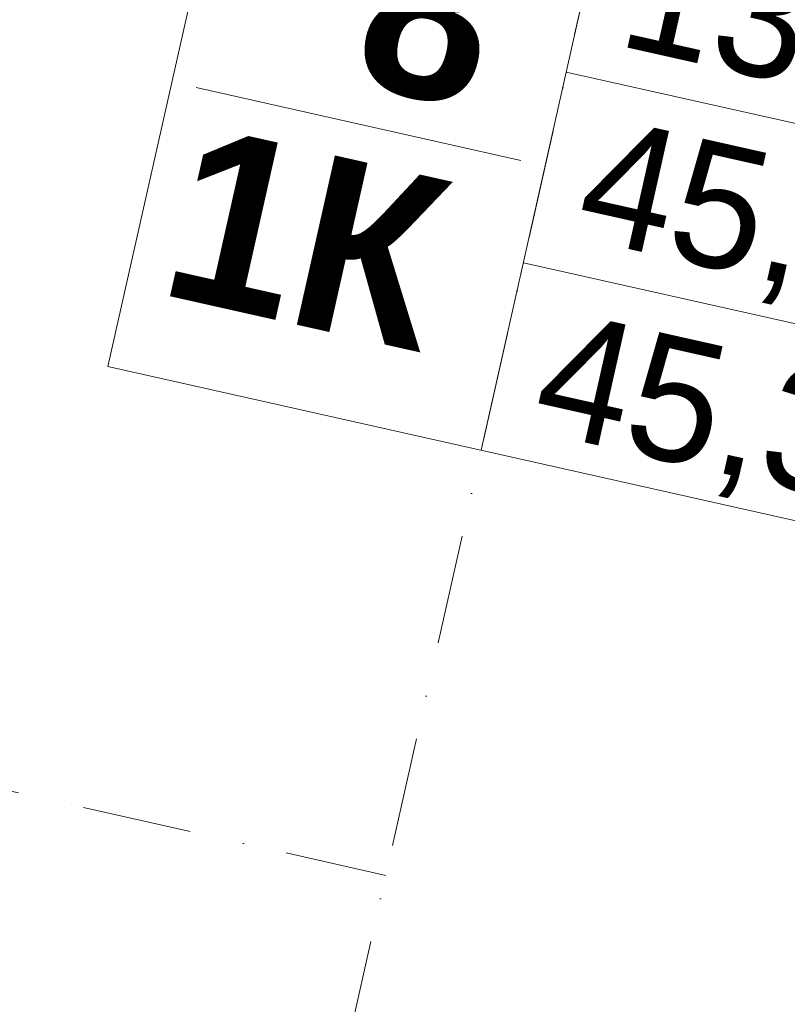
# Model space of a CAD drawing. Header units: millimetres. Extents: x -7213913 to -6935167, y 6129472 to 6353524.
# Tile 184 of 191: x -7185834 to -7183358, y 6165945 to 6169122. Entities that reach past the tile are written whole.
import ezdxf
from ezdxf.enums import TextEntityAlignment as Align

# ---------------------------------------------------------------- set-up
doc = ezdxf.new("R2010")
doc.units = ezdxf.units.MM
doc.header["$MEASUREMENT"] = 0
doc.linetypes.add('Штрихпунктирная', pattern=[670.277762, 352.777767, -176.388884, 0, -141.111112])
doc.layers.add('S - квартира_маркер.АР', color=7, linetype='Continuous')
doc.layers.add('АР-Чертеж-Оси_Осевые размеры.АР', color=7, linetype='Continuous')
doc.layers.add('S - квартира_маркер.АР_Ном._пера__1', color=7, linetype='Continuous', lineweight=0)
doc.layers.add('АР-Чертеж-Оси_Осевые размеры.АР_Ном._пера__120', color=7, linetype='Continuous', lineweight=0)
doc.styles.add('РЎР“Р•РќР•Р\xa0Р\x98Р\xa0_РЎРўР\x98Р›Р¬_5', font='GOTHIC.TTF')
doc.styles.add('РЎР“Р•РќР•Р\xa0Р\x98Р\xa0_РЎРўР\x98Р›Р¬_6', font='GOTHICB.TTF')

# ---------------------------------------------------------------- blocks, each defined once
blk = doc.blocks.new('labelLabPP_FlatE34FrameRed3d[53]_1', base_point=(-7185185.6, 6169257.7))
at = {"layer": 'S - квартира_маркер.АР_Ном._пера__1', "color": 7, "linetype": 'Continuous', "lineweight": 0}
for p, q in [((-7185137.2, 6169838.2), (-7185549.5, 6168002.7)), ((-7185137.2, 6169838.2), (-7182461.5, 6169237.2)), ((-7183933, 6169567.7), (-7184345.2, 6167732.2)), ((-7182461.5, 6169237.2), (-7182873.7, 6167401.7)), ((-7184071.1, 6168952.7), (-7182599.6, 6168622.2)), ((-7185265.3, 6168902.9), (-7184217.2, 6168667.5)), ((-7184209.2, 6168337.7), (-7182737.7, 6168007.2)), ((-7185549.5, 6168002.7), (-7182873.7, 6167401.7))]:
    blk.add_line(p, q, dxfattribs=at)
at = {"layer": 'S - квартира_маркер.АР_Ном._пера__1', "color": 7, "lineweight": 0}
for tag, height, style, p in [('TS_FLATNUMBER', 560, 'РЎР“Р•РќР•Р\xa0Р\x98Р\xa0_РЎРўР\x98Р›Р¬_6', (-7184103.3, 6169056.5)), ('TS_POSTFIXNUMROOMS', 560, 'РЎР“Р•РќР•Р\xa0Р\x98Р\xa0_РЎРўР\x98Р›Р¬_6', (-7184278.6, 6168275.9)), ('TS_LIVING_ROOM_AREA', 400, 'РЎР“Р•РќР•Р\xa0Р\x98Р\xa0_РЎРўР\x98Р›Р¬_5', (-7182563.1, 6168942.6)), ('TS_WITHOUTBALK', 400, 'РЎР“Р•РќР•Р\xa0Р\x98Р\xa0_РЎРўР\x98Р›Р¬_5', (-7182701.8, 6168324.6)), ('TS_ALLSQUARE', 400, 'РЎР“Р•РќР•Р\xa0Р\x98Р\xa0_РЎРўР\x98Р›Р¬_5', (-7182842.1, 6167700.2))]:
    blk.add_attdef(tag, text='', height=height, rotation=347.3417, dxfattribs=dict(at, style=style)).set_placement(p, align=Align.MIDDLE_RIGHT)
blk = doc.blocks.new('Стандартный Маркер Сетки[123]_1', base_point=(-7210705, 6172211.8))
at = {"layer": 'АР-Чертеж-Оси_Осевые размеры.АР_Ном._пера__120', "color": 7, "linetype": 'Штрихпунктирная', "lineweight": 0}
for p, q in [((-7209729.3, 6171992.7), (-7185628.8, 6166579.8)), ((-7185628.8, 6166579.8), (-7184653.1, 6166360.7))]:
    blk.add_line(p, q, dxfattribs=at)
at = {"layer": 'АР-Чертеж-Оси_Осевые размеры.АР_Ном._пера__120', "color": 7, "lineweight": 0, "style": 'РЎР“Р•РќР•Р\xa0Р\x98Р\xa0_РЎРўР\x98Р›Р¬_5'}
blk.add_attdef('AC_MarkerText_1', text='', height=350, rotation=347.3417, dxfattribs=at).set_placement((-7211122.9, 6172502.4), align=Align.TOP_CENTER)
blk = doc.blocks.new('Стандартный Маркер Сетки[190]_1', base_point=(-7210705, 6172211.8))
at = {"layer": 'АР-Чертеж-Оси_Осевые размеры.АР_Ном._пера__120', "color": 7, "linetype": 'Штрихпунктирная', "lineweight": 0}
for p, q in [((-7209729.3, 6171992.7), (-7185628.8, 6166579.8)), ((-7185628.8, 6166579.8), (-7184653.1, 6166360.7))]:
    blk.add_line(p, q, dxfattribs=at)
at = {"layer": 'АР-Чертеж-Оси_Осевые размеры.АР_Ном._пера__120', "color": 7, "lineweight": 0, "style": 'РЎР“Р•РќР•Р\xa0Р\x98Р\xa0_РЎРўР\x98Р›Р¬_5'}
blk.add_attdef('AC_MarkerText_1', text='', height=350, rotation=347.3417, dxfattribs=at).set_placement((-7211122.9, 6172502.4), align=Align.TOP_CENTER)
blk = doc.blocks.new('Стандартный Маркер Сетки[200]_1', base_point=(-7177283.5, 6199173.2))
at = {"layer": 'АР-Чертеж-Оси_Осевые размеры.АР_Ном._пера__120', "color": 7, "linetype": 'Штрихпунктирная', "lineweight": 0}
blk.add_line((-7177502.7, 6198197.5), (-7192274.7, 6132425.5), dxfattribs=at)
at = {"layer": 'АР-Чертеж-Оси_Осевые размеры.АР_Ном._пера__120', "color": 7, "lineweight": 0, "style": 'РЎР“Р•РќР•Р\xa0Р\x98Р\xa0_РЎРўР\x98Р›Р¬_5'}
blk.add_attdef('AC_MarkerText_1', text='', height=350, rotation=347.3417, dxfattribs=at).set_placement((-7192533.5, 6131143.1), align=Align.TOP_CENTER)

msp = doc.modelspace()

# ---------------------------------------------------------------- block references
at = {"layer": 'S - квартира_маркер.АР', "color": 104, "linetype": 'Continuous', "lineweight": 15, "true_color": 0x029e21}
msp.add_blockref('labelLabPP_FlatE34FrameRed3d[53]_1', (-7185185.6, 6169257.7), dxfattribs=at).add_auto_attribs({'TS_POSTFIXNUMROOMS': '1К ', 'TS_FLATNUMBER': ' 8 ', 'TS_LIVING_ROOM_AREA': '13,22', 'TS_WITHOUTBALK': '45,39', 'TS_ALLSQUARE': '45,39'})
at = {"layer": 'АР-Чертеж-Оси_Осевые размеры.АР', "color": 8, "linetype": 'Continuous', "lineweight": 15}
for name, p in [('Стандартный Маркер Сетки[200]_1', (-7177283.5, 6199173.2)), ('Стандартный Маркер Сетки[123]_1', (-7210705, 6172211.8)), ('Стандартный Маркер Сетки[190]_1', (-7210705, 6172211.8))]:
    msp.add_blockref(name, p, dxfattribs=at)

doc.saveas('drawing.dxf')
